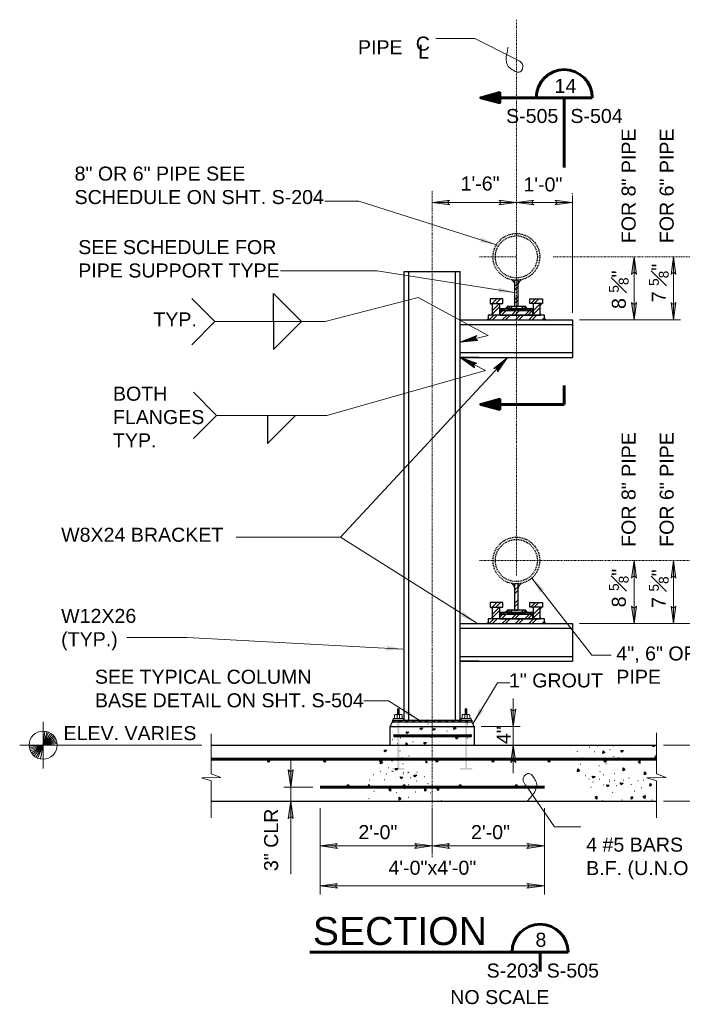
# Model space of a CAD drawing. Extents: x -483 to 1104, y 459 to 738.
# Tile 2 of 12: x -273 to -131, y 459 to 670. Entities that reach past the tile are written whole.
import ezdxf

# ---------------------------------------------------------------- set-up
doc = ezdxf.new("R2010")
doc.units = 0
doc.header["$MEASUREMENT"] = 0
doc.linetypes.add('DGN Style 2', pattern=[0.364053, 0.218432, -0.145621])
doc.linetypes.add('DGN Style 7', pattern=[0.728105, 0.327647, -0.145621, 0.109216, -0.145621])
for name, color, linetype, lineweight in [('Level 15', 7, 'Continuous', 18), ('Level 20', 7, 'Continuous', 18), ('Level 21', 7, 'Continuous', 18), ('Level 40', 7, 'Continuous', 18), ('Level 44', 7, 'Continuous', 18), ('Level 45', 7, 'Continuous', 18), ('Level 46', 7, 'Continuous', 18), ('Level 47', 7, 'Continuous', 18), ('Level 50', 7, 'Continuous', 18), ('Level 53', 7, 'Continuous', 18)]:
    doc.layers.add(name, color=color, linetype=linetype, lineweight=lineweight)
doc.styles.add('NOTES', font='romans.shx')

# ---------------------------------------------------------------- blocks, each defined once
blk = doc.blocks.new('REBAR')
at = {"layer": 'Level 45', "linetype": 'Continuous', "lineweight": 25}
h = blk.add_hatch(color=4, dxfattribs=at)
edge = h.paths.add_edge_path()
edge.add_arc((0, 0), 0.375, 0, 360)
blk = doc.blocks.new('TARGET_1')
at = {"layer": 'Level 46', "color": 1, "linetype": 'Continuous', "lineweight": 18}
for p, q in [((-4.998, 3), (-4.998, 4.998)), ((-4.998, 0), (-4.998, 3)), ((-4.998, 0), (-4.614, 2.973)), ((-4.998, 0), (-4.155, 2.877)), ((-4.998, 0), (-3.825, 2.76)), ((-4.998, 0), (-3.417, 2.547)), ((-4.998, 0), (-3.027, 2.259)), ((-7.998, 0), (-9.996, 0)), ((-7.998, 0), (-4.998, 0)), ((-4.998, 0), (-7.986, -0.237)), ((-4.998, 0), (-7.935, -0.612)), ((-4.998, 0), (-7.842, -0.954)), ((-4.998, 0), (-7.71, -1.278)), ((-4.998, 0), (-7.5, -1.647)), ((-4.998, 0), (-7.245, -1.986)), ((-4.998, 0), (-6.93, -2.289)), ((-4.998, 0), (-6.507, -2.592)), ((-4.998, 0), (-6.102, -2.739)), ((-4.998, 0), (-5.544, -2.946)), ((-4.998, 0), (-2.754, 1.989)), ((-4.998, 0), (-2.544, 1.722)), ((-4.998, 0), (-2.361, 1.425)), ((-4.998, 0), (-2.235, 1.164)), ((-4.998, 0), (-2.133, 0.882)), ((-4.998, 0), (-2.067, 0.63)), ((-4.998, 0), (-2.019, 0.336)), ((-4.998, 0), (-2.001, 0)), ((-4.998, -2.997), (-4.998, 0)), ((0, 0), (-2.001, 0)), ((-4.998, -4.998), (-4.998, -2.997))]:
    blk.add_line(p, q, dxfattribs=at)
blk.add_circle((-4.999, 0.001), 3, dxfattribs=at)
blk = doc.blocks.new('SARROW')
at = {"layer": 'Level 40', "color": 2, "linetype": 'Continuous', "lineweight": 60, "flags": 128}
blk.add_lwpolyline([(0, 0), (-4.056, 1.08), (-4.056, -1.104), (0, 0), (-4.017, 1.005), (-4.026, -1.029), (-0.18, -0.003), (-3.942, 0.906), (-3.975, -0.93), (-0.372, -0.003), (-3.834, 0.786), (-3.876, -0.804), (-0.594, -0.015), (-3.735, 0.681), (-3.753, -0.684), (-0.849, -0.021), (-3.633, 0.555), (-3.687, -0.594), (-1.149, -0.036), (-3.516, 0.423), (-3.573, -0.474), (-1.503, -0.036), (-3.381, 0.273), (-3.471, -0.327), (-1.827, -0.045), (-3.255, 0.138), (-3.36, -0.228), (-2.175, -0.063), (-3.195, 0.018), (-3.264, -0.144), (-2.751, -0.072)], dxfattribs=at)
blk = doc.blocks.new('LARROW_1')
at = {"layer": 'Level 46', "linetype": 'Continuous', "lineweight": 18}
blk.add_hatch(color=1, dxfattribs=at).paths.add_polyline_path([(-3.75, -0.54), (-3.63, -0.45), (-3.47, -0.29), (-3.39, -0.14), (-3.37, 0), (-3.4, 0.16), (-3.48, 0.32), (-3.65, 0.47), (-3.75, 0.54), (0, 0)])
blk = doc.blocks.new('SQUIG_1')
at = {"layer": 'Level 46', "color": 1, "linetype": 'Continuous', "lineweight": 18}
blk.add_open_spline([(0, 0), (0.2, 0.04), (0.4, 0.05), (0.6, 0.05), (0.83, 0.05), (1.04, 0.03), (1.27, -0.01), (1.5, -0.06), (1.7, -0.16), (1.89, -0.3), (2.08, -0.44), (2.19, -0.63), (2.27, -0.82), (2.37, -1.1), (2.44, -1.38), (2.31, -1.74), (2.18, -2.07), (1.93, -2.24), (1.66, -2.3), (1.36, -2.37), (1.04, -2.39), (0.71, -2.36), (0.31, -2.33), (-0.04, -2.28), (-0.42, -2.16), (-0.62, -2.09), (-0.8, -1.99), (-0.96, -1.85), (-1.2, -1.63), (-1.4, -1.39), (-1.56, -1.12), (-1.7, -0.89), (-1.84, -0.66), (-1.92, -0.41), (-2.01, -0.12), (-2.09, 0.16), (-2.17, 0.45), (-2.27, 0.83), (-2.38, 1.2), (-2.46, 1.59)], degree=3, knots=[0, 0, 0, 0, 0.055455, 0.055455, 0.055455, 0.116759, 0.116759, 0.116759, 0.17985, 0.17985, 0.17985, 0.238737, 0.238737, 0.238737, 0.322673, 0.322673, 0.322673, 0.401014, 0.401014, 0.401014, 0.489167, 0.489167, 0.489167, 0.59371, 0.59371, 0.59371, 0.651095, 0.651095, 0.651095, 0.737794, 0.737794, 0.737794, 0.810326, 0.810326, 0.810326, 0.891928, 0.891928, 0.891928, 1, 1, 1, 1], dxfattribs=at)
blk = doc.blocks.new('LARROW_9')
at = {"linetype": 'ByBlock', "lineweight": -2}
blk.add_hatch(color=0, dxfattribs=at).paths.add_polyline_path([(-4.92, -0.71), (-4.77, -0.59), (-4.55, -0.38), (-4.44, -0.19), (-4.42, 0), (-4.46, 0.21), (-4.57, 0.41), (-4.79, 0.61), (-4.93, 0.71), (0, 0)])
at = {"color": 0, "linetype": 'ByBlock', "lineweight": -2, "flags": 128}
blk.add_lwpolyline([(0, 0), (-4.93, 0.71), (-4.79, 0.61), (-4.57, 0.41), (-4.57, 0.41), (-4.46, 0.21), (-4.42, 0), (-4.44, -0.19), (-4.55, -0.38), (-4.77, -0.59), (-4.92, -0.71)], close=True, dxfattribs=at)
blk = doc.blocks.new('LARROW_5')
at = {"layer": 'Level 44', "color": 2, "linetype": 'Continuous', "lineweight": 18, "extrusion": (0, 0, -1), "flags": 128}
blk.add_lwpolyline([(3.75, 0.54), (0, 0), (3.75, -0.54), (3.63, -0.45), (3.47, -0.29), (3.39, -0.14), (3.37, 0), (3.4, 0.16), (3.48, 0.32), (3.65, 0.47), (3.75, 0.54), (0.11, 0.01), (3.63, -0.51), (3.52, -0.43), (3.35, -0.26), (3.29, -0.05), (3.33, 0.17), (3.43, 0.31), (3.55, 0.43), (3.64, 0.5), (0.31, 0.01), (3.47, -0.45), (3.36, -0.38), (3.3, -0.28), (3.24, -0.16), (3.21, 0.01), (3.23, 0.14), (3.29, 0.25), (3.43, 0.34), (3.52, 0.44), (0.54, 0.01), (3.3, -0.38), (3.17, -0.23), (3.14, -0.04), (3.16, 0.17), (3.39, 0.39), (0.8, 0.02), (3.14, -0.31), (3.1, -0.2), (3.03, -0.03), (3.08, 0.16), (3.26, 0.32), (1.04, 0.02), (3.05, -0.24), (2.99, -0.11), (2.96, 0.03), (3.1, 0.25), (1.32, 0.02), (2.93, -0.18), (2.89, -0.08), (2.87, 0.03), (2.99, 0.19), (1.65, 0.02), (2.83, -0.11), (2.8, 0.04), (2.9, 0.13), (1.93, 0.02), (2.75, -0.07), (2.77, 0.08), (2.21, 0.02), (2.72, -0.02), (2.73, 0.02), (2.56, 0.02)], dxfattribs=at)
blk = doc.blocks.new('LARROW_4')
at = {"layer": 'Level 44', "color": 2, "linetype": 'Continuous', "lineweight": 18, "flags": 128}
blk.add_lwpolyline([(-3.75, 0.54), (0, 0), (-3.75, -0.54), (-3.63, -0.45), (-3.47, -0.29), (-3.39, -0.14), (-3.37, 0), (-3.4, 0.16), (-3.48, 0.31), (-3.65, 0.47), (-3.75, 0.54), (-0.11, 0.01), (-3.63, -0.51), (-3.52, -0.43), (-3.35, -0.26), (-3.29, -0.05), (-3.33, 0.16), (-3.43, 0.31), (-3.55, 0.43), (-3.64, 0.5), (-0.31, 0.01), (-3.47, -0.45), (-3.36, -0.38), (-3.3, -0.28), (-3.24, -0.16), (-3.21, 0.01), (-3.22, 0.14), (-3.29, 0.25), (-3.43, 0.34), (-3.52, 0.44), (-0.54, 0.01), (-3.3, -0.38), (-3.17, -0.23), (-3.14, -0.04), (-3.16, 0.16), (-3.39, 0.39), (-0.8, 0.02), (-3.14, -0.31), (-3.11, -0.2), (-3.03, -0.03), (-3.08, 0.16), (-3.26, 0.32), (-1.03, 0.02), (-3.05, -0.24), (-2.99, -0.11), (-2.96, 0.03), (-3.1, 0.25), (-1.32, 0.02), (-2.93, -0.18), (-2.89, -0.08), (-2.87, 0.03), (-2.99, 0.19), (-1.65, 0.02), (-2.83, -0.11), (-2.8, 0.04), (-2.9, 0.13), (-1.93, 0.02), (-2.75, -0.07), (-2.77, 0.08), (-2.21, 0.02), (-2.72, -0.02), (-2.73, 0.02), (-2.56, 0.02)], dxfattribs=at)
blk = doc.blocks.new('LARROW_3')
at = {"layer": 'Level 46', "color": 1, "linetype": 'Continuous', "lineweight": 18, "flags": 128}
blk.add_lwpolyline([(-3.75, 0.54), (0, 0), (-3.75, -0.54), (-3.63, -0.45), (-3.47, -0.29), (-3.39, -0.14), (-3.37, 0), (-3.4, 0.16), (-3.48, 0.32), (-3.65, 0.47), (-3.75, 0.54), (-0.11, 0.01), (-3.63, -0.51), (-3.52, -0.43), (-3.35, -0.26), (-3.29, -0.05), (-3.33, 0.17), (-3.43, 0.31), (-3.55, 0.43), (-3.64, 0.5), (-0.31, 0.01), (-3.47, -0.45), (-3.36, -0.37), (-3.3, -0.28), (-3.24, -0.16), (-3.21, 0.01), (-3.23, 0.14), (-3.29, 0.25), (-3.43, 0.34), (-3.52, 0.44), (-0.54, 0.01), (-3.3, -0.38), (-3.17, -0.23), (-3.14, -0.04), (-3.16, 0.17), (-3.39, 0.39), (-0.8, 0.02), (-3.14, -0.31), (-3.1, -0.2), (-3.03, -0.03), (-3.08, 0.16), (-3.26, 0.32), (-1.03, 0.02), (-3.05, -0.24), (-2.99, -0.11), (-2.96, 0.03), (-3.1, 0.25), (-1.32, 0.02), (-2.93, -0.18), (-2.89, -0.08), (-2.87, 0.03), (-2.99, 0.19), (-1.65, 0.02), (-2.83, -0.11), (-2.8, 0.04), (-2.9, 0.13), (-1.93, 0.02), (-2.75, -0.07), (-2.77, 0.08), (-2.21, 0.02), (-2.72, -0.02), (-2.73, 0.02), (-2.56, 0.02)], dxfattribs=at)
blk = doc.blocks.new('*U54')
at = {"layer": 'Level 20', "linetype": 'Continuous', "lineweight": 25, "extrusion": (0, 0, -1)}
blk.add_hatch(color=5, dxfattribs=at).paths.add_polyline_path([(33.39, -54.41), (33.39, -54.04), (34.51, -54.04), (34.51, -43.8), (34.89, -43.8), (34.89, -54.04), (36.01, -54.04), (36.01, -54.41)], flags=16)
at = {"layer": 'Level 20', "linetype": 'Continuous', "lineweight": 25}
blk.add_hatch(color=5, dxfattribs=at).paths.add_polyline_path([(-21.51, -54.41), (-21.51, -54.04), (-20.39, -54.04), (-20.39, -43.8), (-20.01, -43.8), (-20.01, -54.04), (-18.89, -54.04), (-18.89, -54.41)], flags=16)
at = {"layer": 'Level 15', "color": 7, "linetype": 'Continuous', "lineweight": 25}
for p, q in [((-36.45, -45.17, 0), (-35.95, -44.17, 0)), ((-18.45, -45.17, 0), (-18.95, -44.17, 0)), ((-36.45, -49.17, 0), (-36.45, -45.17, 0)), ((-36.45, -45.17, 0), (-18.45, -45.17, 0)), ((-18.45, -45.17, 0), (-18.45, -49.17, 0)), ((-74.7, -49.17, 0), (-24.45, -49.17, 0)), ((-27.45, -49.17, 0), (20.55, -49.17, 0)), ((-74.7, -61.17, 0), (-24.45, -61.17, 0)), ((-27.45, -61.17, 0), (20.55, -61.17, 0))]:
    blk.add_line(p, q, dxfattribs=at)
at = {"layer": 'Level 20', "color": 3, "linetype": 'Continuous', "lineweight": 25}
for p, q in [((-33.45, -43.8, 0), (-33.45, 52.2, 0)), ((-33.45, 52.2, 0), (-21.45, 52.2, 0)), ((-32.45, -43.8, 0), (-32.45, 52.2, 0)), ((-22.45, -43.8, 0), (-22.45, 52.2, 0)), ((-21.45, -43.8, 0), (-21.45, 52.2, 0)), ((-21.45, 41.83, 0), (2.55, 41.83, 0)), ((-21.45, 40.83, 0), (2.55, 40.83, 0)), ((2.55, 41.83, 0), (2.55, 33.83, 0)), ((-21.45, 34.83, 0), (2.55, 34.83, 0)), ((-21.45, 33.83, 0), (2.55, 33.83, 0)), ((-17.45, 33.83, 0), (-21.45, 33.83, 0)), ((-21.45, -23.17, 0), (2.55, -23.17, 0)), ((2.55, -23.17, 0), (2.55, -31.17, 0)), ((-21.45, -24.17, 0), (2.55, -24.17, 0)), ((-21.45, -30.17, 0), (2.55, -30.17, 0)), ((-21.45, -31.17, 0), (2.55, -31.17, 0)), ((-17.45, -31.17, 0), (-21.45, -31.17, 0)), ((-35.95, -43.8, 0), (-35.95, -44.17, 0)), ((-35.95, -43.8, 0), (-18.95, -43.8, 0)), ((-35.95, -44.17, 0), (-18.95, -44.17, 0)), ((-33.45, -43.8, 0), (-21.45, -43.8, 0)), ((-18.95, -43.8, 0), (-18.95, -44.17, 0))]:
    blk.add_line(p, q, dxfattribs=at)
at = {"layer": 'Level 20', "color": 2, "linetype": 'Continuous', "lineweight": 18}
for p, q in [((-9.83, 48.97, 0), (-9.08, 49.72, 0)), ((-9.83, 48.24, 0), (-9.08, 48.99, 0)), ((-9.83, 46.14, 0), (-9.08, 46.89, 0)), ((-14.6, 45.33, 0), (-13.6, 46.33, 0)), ((-14.58, 43.85, 0), (-13.09, 45.33, 0)), ((-14.58, 43.11, 0), (-13.08, 44.61, 0)), ((-13.83, 45.33, 0), (-12.83, 46.33, 0)), ((-11.26, 44.2, 0), (-10.76, 44.7, 0)), ((-10.74, 44.2, 0), (-10.24, 44.7, 0)), ((-9.83, 45.41, 0), (-9.08, 46.16, 0)), ((-8.44, 44.2, 0), (-7.94, 44.7, 0)), ((-7.91, 44.2, 0), (-7.45, 44.67, 0)), ((-6.32, 45.33, 0), (-5.32, 46.33, 0)), ((-5.83, 43.81, 0), (-4.33, 45.31, 0)), ((-5.83, 42.97, 0), (-4.33, 44.47, 0)), ((-5.63, 45.33, 0), (-4.63, 46.33, 0)), ((-15.27, 41.83, 0), (-14.27, 42.83, 0)), ((-14.58, 41.83, 0), (-13.58, 42.83, 0)), ((-12.95, 43.18, 0), (-12.31, 43.83, 0)), ((-12.89, 43.83, 0), (-12.52, 44.2, 0)), ((-12.63, 42.83, 0), (-11.63, 43.83, 0)), ((-12.45, 41.83, 0), (-11.45, 42.83, 0)), ((-12.4, 43.83, 0), (-12.02, 44.2, 0)), ((-11.75, 41.83, 0), (-10.75, 42.83, 0)), ((-10.48, 42.83, 0), (-9.48, 43.83, 0)), ((-10.06, 43.83, 0), (-9.69, 44.2, 0)), ((-9.8, 42.83, 0), (-8.8, 43.83, 0)), ((-9.62, 41.83, 0), (-8.62, 42.83, 0)), ((-9.57, 43.83, 0), (-9.19, 44.2, 0)), ((-8.92, 41.83, 0), (-7.92, 42.83, 0)), ((-7.65, 42.83, 0), (-6.65, 43.83, 0)), ((-7.24, 43.83, 0), (-6.86, 44.2, 0)), ((-6.97, 42.83, 0), (-5.97, 43.83, 0)), ((-6.79, 41.83, 0), (-5.79, 42.83, 0)), ((-6.74, 43.83, 0), (-6.37, 44.2, 0)), ((-6.09, 41.83, 0), (-5.09, 42.83, 0)), ((-3.96, 41.83, 0), (-3.45, 42.34, 0)), ((-9.83, -16.03, 0), (-9.08, -15.28, 0)), ((-9.83, -16.76, 0), (-9.08, -16.01, 0)), ((-14.6, -19.67, 0), (-13.6, -18.67, 0)), ((-13.83, -19.67, 0), (-12.83, -18.67, 0)), ((-9.83, -18.86, 0), (-9.08, -18.11, 0)), ((-9.83, -19.59, 0), (-9.08, -18.84, 0)), ((-6.32, -19.67, 0), (-5.32, -18.67, 0)), ((-5.63, -19.67, 0), (-4.63, -18.67, 0)), ((-14.58, -21.15, 0), (-13.09, -19.67, 0)), ((-14.58, -21.89, 0), (-13.08, -20.39, 0)), ((-12.89, -21.17, 0), (-12.52, -20.8, 0)), ((-12.4, -21.17, 0), (-12.02, -20.8, 0)), ((-11.26, -20.8, 0), (-10.76, -20.3, 0)), ((-10.74, -20.8, 0), (-10.24, -20.3, 0)), ((-10.06, -21.17, 0), (-9.69, -20.8, 0)), ((-9.57, -21.17, 0), (-9.19, -20.8, 0)), ((-8.44, -20.8, 0), (-7.94, -20.3, 0)), ((-7.91, -20.8, 0), (-7.45, -20.33, 0)), ((-7.24, -21.17, 0), (-6.86, -20.8, 0)), ((-6.74, -21.17, 0), (-6.37, -20.8, 0)), ((-5.83, -21.19, 0), (-4.33, -19.69, 0)), ((-5.83, -22.03, 0), (-4.33, -20.53, 0)), ((-15.27, -23.17, 0), (-14.27, -22.17, 0)), ((-14.58, -23.17, 0), (-13.58, -22.17, 0)), ((-12.95, -21.82, 0), (-12.31, -21.17, 0)), ((-12.63, -22.17, 0), (-11.63, -21.17, 0)), ((-12.45, -23.17, 0), (-11.45, -22.17, 0)), ((-11.75, -23.17, 0), (-10.75, -22.17, 0)), ((-10.48, -22.17, 0), (-9.48, -21.17, 0)), ((-9.8, -22.17, 0), (-8.8, -21.17, 0)), ((-9.62, -23.17, 0), (-8.62, -22.17, 0)), ((-8.92, -23.17, 0), (-7.92, -22.17, 0)), ((-7.65, -22.17, 0), (-6.65, -21.17, 0)), ((-6.97, -22.17, 0), (-5.97, -21.17, 0)), ((-6.79, -23.17, 0), (-5.79, -22.17, 0)), ((-6.09, -23.17, 0), (-5.09, -22.17, 0)), ((-3.96, -23.17, 0), (-3.45, -22.66, 0)), ((-35.95, -44.05, 0), (-35.69, -43.8, 0)), ((-35.69, -44.17, 0), (-35.32, -43.8, 0)), ((-34.65, -44.17, 0), (-34.28, -43.8, 0)), ((-34.28, -44.17, 0), (-33.9, -43.8, 0)), ((-33.24, -44.17, 0), (-32.87, -43.8, 0)), ((-32.87, -44.17, 0), (-32.49, -43.8, 0)), ((-31.83, -44.17, 0), (-31.45, -43.8, 0)), ((-31.45, -44.17, 0), (-31.08, -43.8, 0)), ((-30.41, -44.17, 0), (-30.04, -43.8, 0)), ((-30.04, -44.17, 0), (-29.66, -43.8, 0)), ((-29, -44.17, 0), (-28.62, -43.8, 0)), ((-28.62, -44.17, 0), (-28.25, -43.8, 0)), ((-27.58, -44.17, 0), (-27.21, -43.8, 0)), ((-27.21, -44.17, 0), (-26.83, -43.8, 0)), ((-26.17, -44.17, 0), (-25.79, -43.8, 0)), ((-25.79, -44.17, 0), (-25.42, -43.8, 0)), ((-24.75, -44.17, 0), (-24.38, -43.8, 0)), ((-24.38, -44.17, 0), (-24, -43.8, 0)), ((-23.34, -44.17, 0), (-22.97, -43.8, 0)), ((-22.96, -44.17, 0), (-22.58, -43.8, 0)), ((-21.87, -44.17, 0), (-21.5, -43.8, 0)), ((-21.56, -44.17, 0), (-21.18, -43.8, 0)), ((-20.42, -44.17, 0), (-20.04, -43.8, 0)), ((-20.06, -44.17, 0), (-19.68, -43.8, 0))]:
    blk.add_line(p, q, dxfattribs=at)
at = {"layer": 'Level 20', "color": 5, "linetype": 'Continuous', "lineweight": 18}
for p, q in [((-34.51, -41.44, 0), (-34.89, -41.44, 0)), ((-34.89, -42.65, 0), (-34.89, -41.44, 0)), ((-34.51, -41.83, 0), (-34.89, -41.83, 0)), ((-34.59, -41.63, 0), (-34.81, -41.63, 0)), ((-34.59, -42.04, 0), (-34.81, -42.04, 0)), ((-34.51, -42.65, 0), (-34.51, -41.44, 0)), ((-20.39, -41.44, 0), (-20.01, -41.44, 0)), ((-20.39, -42.65, 0), (-20.39, -41.44, 0)), ((-20.39, -41.83, 0), (-20.01, -41.83, 0)), ((-20.31, -41.63, 0), (-20.09, -41.63, 0)), ((-20.31, -42.04, 0), (-20.09, -42.04, 0)), ((-20.01, -42.65, 0), (-20.01, -41.44, 0)), ((-35.78, -43.8, 0), (-35.78, -43.47, 0)), ((-33.62, -43.47, 0), (-35.78, -43.47, 0)), ((-33.62, -43.8, 0), (-35.78, -43.8, 0)), ((-35.51, -43.47, 0), (-35.51, -42.76, 0)), ((-34.01, -42.65, 0), (-35.39, -42.65, 0)), ((-35.1, -42.65, 0), (-34.96, -42.88, 0)), ((-34.96, -43.47, 0), (-34.96, -42.65, 0)), ((-34.83, -42.65, 0), (-34.96, -42.88, 0)), ((-34.51, -42.24, 0), (-34.89, -42.24, 0)), ((-34.59, -42.45, 0), (-34.81, -42.45, 0)), ((-34.44, -43.47, 0), (-34.44, -42.65, 0)), ((-33.89, -43.47, 0), (-33.89, -42.76, 0)), ((-33.62, -43.8, 0), (-33.62, -43.47, 0)), ((-21.28, -43.8, 0), (-21.28, -43.47, 0)), ((-21.28, -43.47, 0), (-19.12, -43.47, 0)), ((-21.28, -43.8, 0), (-19.12, -43.8, 0)), ((-21.01, -43.47, 0), (-21.01, -42.76, 0)), ((-20.89, -42.65, 0), (-19.51, -42.65, 0)), ((-20.46, -43.47, 0), (-20.46, -42.65, 0)), ((-20.39, -42.24, 0), (-20.01, -42.24, 0)), ((-20.31, -42.45, 0), (-20.09, -42.45, 0)), ((-20.07, -42.65, 0), (-19.94, -42.88, 0)), ((-19.94, -43.47, 0), (-19.94, -42.65, 0)), ((-19.8, -42.65, 0), (-19.94, -42.88, 0)), ((-19.39, -43.47, 0), (-19.39, -42.76, 0)), ((-19.12, -43.8, 0), (-19.12, -43.47, 0))]:
    blk.add_line(p, q, dxfattribs=at)
at = {"layer": 'Level 20', "color": 3, "linetype": 'DGN Style 2', "lineweight": 25}
for centre, radius in [((-9.45, 55.33, 0), 5), ((-9.45, 55.33, 0), 4.5), ((-9.45, -9.67, 0), 5), ((-9.45, -9.67, 0), 4.5)]:
    blk.add_circle(centre, radius, dxfattribs=at)
at = {"layer": 'Level 20', "color": 3, "linetype": 'Continuous', "lineweight": 25, "extrusion": (0, 0, -1)}
for centre, radius, start, end in [((11.68, 48.97, 0), 1.92, 129.8966, 165.1403), ((15.04, 44.85, 0), 0.462, 97.2086, 166.8183), ((12.29, 45.03, 0), 0.945, 207.9078, 242.0374), ((16.04, 42.41, 0), 0.597, 199.2771, 261.0548), ((3.87, 43.3, 0), 0.462, 277.2086, 346.8182), ((11.68, -16.03, 0), 1.92, 129.8966, 165.1403), ((15.04, -20.15, 0), 0.462, 97.2086, 166.8183), ((12.29, -19.97, 0), 0.945, 207.9078, 242.0374), ((16.04, -22.59, 0), 0.597, 199.2771, 261.0548), ((3.87, -21.7, 0), 0.462, 277.2086, 346.8182)]:
    blk.add_arc(centre, radius, start, end, dxfattribs=at)
at = {"layer": 'Level 20', "color": 3, "linetype": 'Continuous', "lineweight": 25}
for centre, radius, start, end in [((-7.22, 48.97, 0), 1.92, 129.8966, 165.1403), ((-6.61, 45.03, 0), 0.945, 207.9078, 242.0374), ((-3.87, 44.85, 0), 0.462, 97.2086, 166.8183), ((-15.04, 43.3, 0), 0.462, 277.2086, 346.8183), ((-2.86, 42.41, 0), 0.597, 199.2771, 261.0548), ((-7.22, -16.03, 0), 1.92, 129.8966, 165.1403), ((-6.61, -19.97, 0), 0.945, 207.9078, 242.0374), ((-3.87, -20.15, 0), 0.462, 97.2086, 166.8183), ((-15.04, -21.7, 0), 0.462, 277.2086, 346.8183), ((-2.86, -22.59, 0), 0.597, 199.2771, 261.0548)]:
    blk.add_arc(centre, radius, start, end, dxfattribs=at)
at = {"layer": 'Level 20', "color": 5, "linetype": 'Continuous', "lineweight": 18, "extrusion": (0, 0, -1)}
for centre, start, end in [((35.39, -42.76, 0), 0, 90), ((34.01, -42.76, 0), 90, 180)]:
    blk.add_arc(centre, 0.117, start, end, dxfattribs=at)
at = {"layer": 'Level 20', "color": 5, "linetype": 'Continuous', "lineweight": 18}
for centre, start, end in [((-20.89, -42.76, 0), 90, 180), ((-19.51, -42.76, 0), 0, 90)]:
    blk.add_arc(centre, 0.117, start, end, dxfattribs=at)
at = {"layer": 'Level 20', "color": 5, "linetype": 'Continuous', "lineweight": 25, "extrusion": (0, 0, -1)}
for points in [[(34.83, -42.65, 0), (35.1, -42.65, 0), (34.96, -42.88, 0)], [(34.57, -42.65, 0), (34.3, -42.65, 0), (34.44, -42.88, 0)], [(20.33, -42.65, 0), (20.6, -42.65, 0), (20.46, -42.88, 0)], [(20.07, -42.65, 0), (19.8, -42.65, 0), (19.94, -42.88, 0)]]:
    blk.add_solid(points, dxfattribs=at)
at = {"layer": 'Level 20', "color": 3, "linetype": 'Continuous', "lineweight": 25}
for points in [[(-9.83, 44.7, 0), (-9.08, 44.7, 0), (-9.08, 50.33, 0), (-9.83, 50.33, 0)], [(-15.08, 45.33, 0), (-12.33, 45.33, 0), (-12.33, 46.33, 0), (-15.08, 46.33, 0)], [(-13.08, 42.83, 0), (-14.58, 42.83, 0), (-14.58, 45.33, 0), (-13.08, 45.33, 0)], [(-11.45, 44.2, 0), (-7.45, 44.2, 0), (-7.45, 44.7, 0), (-11.45, 44.7, 0)], [(-3.83, 45.33, 0), (-6.58, 45.33, 0), (-6.58, 46.33, 0), (-3.83, 46.33, 0)], [(-5.83, 42.83, 0), (-4.33, 42.83, 0), (-4.33, 45.33, 0), (-5.83, 45.33, 0)], [(-15.45, 41.83, 0), (-3.45, 41.83, 0), (-3.45, 42.83, 0), (-15.45, 42.83, 0)], [(-12.95, 43.83, 0), (-5.95, 43.83, 0), (-5.95, 44.2, 0), (-12.95, 44.2, 0)], [(-12.95, 42.83, 0), (-5.95, 42.83, 0), (-5.95, 43.83, 0), (-12.95, 43.83, 0)], [(-9.83, -20.3, 0), (-9.08, -20.3, 0), (-9.08, -14.67, 0), (-9.83, -14.67, 0)], [(-15.08, -19.67, 0), (-12.33, -19.67, 0), (-12.33, -18.67, 0), (-15.08, -18.67, 0)], [(-3.83, -19.67, 0), (-6.58, -19.67, 0), (-6.58, -18.67, 0), (-3.83, -18.67, 0)], [(-13.08, -22.17, 0), (-14.58, -22.17, 0), (-14.58, -19.67, 0), (-13.08, -19.67, 0)], [(-12.95, -21.17, 0), (-5.95, -21.17, 0), (-5.95, -20.8, 0), (-12.95, -20.8, 0)], [(-11.45, -20.8, 0), (-7.45, -20.8, 0), (-7.45, -20.3, 0), (-11.45, -20.3, 0)], [(-5.83, -22.17, 0), (-4.33, -22.17, 0), (-4.33, -19.67, 0), (-5.83, -19.67, 0)], [(-15.45, -23.17, 0), (-3.45, -23.17, 0), (-3.45, -22.17, 0), (-15.45, -22.17, 0)], [(-12.95, -22.17, 0), (-5.95, -22.17, 0), (-5.95, -21.17, 0), (-12.95, -21.17, 0)]]:
    blk.add_3dface(points, dxfattribs=at)
at = {"layer": 'Level 21', "color": 2, "linetype": 'Continuous', "lineweight": 18}
for p, q in [((-74.7, -55.3, 0), (-74.7, -46.77, 0)), ((20.55, -55.3, 0), (20.55, -46.52, 0)), ((-74.7, -64.72, 0), (-74.7, -56.84, 0)), ((20.55, -64.72, 0), (20.55, -56.84, 0))]:
    blk.add_line(p, q, dxfattribs=at)
at = {"layer": 'Level 21', "color": 2, "linetype": 'Continuous', "lineweight": 18, "elevation": 0, "flags": 128}
for points in [[(-74.7, -55.3), (-72.64, -56.07), (-76.76, -56.19), (-74.7, -56.84)], [(20.55, -55.3), (22.61, -56.07), (18.49, -56.19), (20.55, -56.84)]]:
    blk.add_lwpolyline(points, dxfattribs=at)
at = {"layer": 'Level 40', "color": 2, "linetype": 'Continuous', "lineweight": 60}
for p, q in [((-17.05, 89.4, 0), (6.8, 89.4, 0)), ((0.79, 89.4, 0), (0.79, 74.47, 0)), ((0.79, 27.79, 0), (0.79, 23.77, 0)), ((-17.05, 23.77, 0), (0.79, 23.77, 0))]:
    blk.add_line(p, q, dxfattribs=at)
blk.add_arc((0.8, 89.41, 0), 6, 0, 180, dxfattribs=at)
at = {"layer": 'Level 44', "color": 2, "linetype": 'Continuous', "lineweight": 25}
for p, q in [((-61.39, 47.48, 0), (-55.39, 41.48, 0)), ((-61.39, 41.48, 0), (-61.39, 47.48, 0)), ((-61.39, 41.48, 0), (-61.39, 35.48, 0)), ((-61.39, 35.48, 0), (-55.39, 41.48, 0))]:
    blk.add_line(p, q, dxfattribs=at)
at = {"layer": 'Level 44', "color": 2, "linetype": 'Continuous', "lineweight": 18}
blk.add_line((-50.34, 41.48, 0), (-73.93, 41.48, 0), dxfattribs=at)
at = {"layer": 'Level 44', "color": 2, "linetype": 'Continuous', "lineweight": 18, "elevation": 0, "flags": 128}
for points in [[(-78.87, 46.42), (-73.93, 41.48), (-78.87, 36.54)], [(-21.45, 37.11), (-15.45, 38.52), (-30.47, 46.66), (-50.34, 41.48)], [(-21.45, 33.83), (-16.07, 31), (-49.97, 21.41), (-73.56, 21.41)], [(-78.5, 26.35), (-73.56, 21.41), (-78.5, 16.47)]]:
    blk.add_lwpolyline(points, dxfattribs=at)
at = {"layer": 'Level 44', "color": 2, "linetype": 'Continuous', "lineweight": 25, "elevation": 0, "flags": 128}
blk.add_lwpolyline([(-62.69, 21.41), (-62.69, 15.41), (-56.69, 21.41)], dxfattribs=at)
at = {"layer": 'Level 45', "color": 4, "linetype": 'Continuous', "lineweight": 60}
for p, q in [((-35.45, -47.17, 0), (-19.26, -47.17, 0)), ((-74.7, -52.17, 0), (20.55, -52.17, 0)), ((-3.45, -58.17, 0), (-51.45, -58.17, 0))]:
    blk.add_line(p, q, dxfattribs=at)
at = {"layer": 'Level 46', "color": 1, "linetype": 'Continuous', "lineweight": 18}
blk.add_line((-76.7, -49.17, 0), (-114.41, -49.17, 0), dxfattribs=at)
at = {"layer": 'Level 46', "color": 1, "linetype": 'Continuous', "lineweight": 18, "elevation": 0, "flags": 128}
for points in [[(-26.67, 102.11), (-18.31, 102.11), (-9.71, 97.69)], [(-50.42, 67.23), (-43.16, 67.23), (-13.73, 57.92)], [(-59.88, 52.34), (-39.21, 52.34), (-9.83, 47.69)], [(-69.37, -4.69), (-47.09, -4.69), (-11.31, 33.83)], [(-69.37, -4.69), (-47.09, -4.69), (-17.99, -23.03)], [(10.81, -29.93), (6.72, -29.93), (-6.13, -13.41)], [(-92.77, -26.14), (-79.87, -26.14), (-33.76, -28.62)], [(-10.82, -35.87), (-13.47, -35.87), (-18.73, -44.62)], [(-42.06, -39.7), (-36.82, -39.7), (-30.27, -43.8)], [(4.36, -66.63), (-1.31, -66.63), (-7.16, -58.17)]]:
    blk.add_lwpolyline(points, dxfattribs=at)
at = {"layer": 'Level 47', "color": 30, "linetype": 'Continuous', "lineweight": 60}
for p, q in [((-53.65, -93.52, 0), (1.62, -93.52, 0)), ((-4.38, -93.52, 0), (-4.38, -97.65, 0))]:
    blk.add_line(p, q, dxfattribs=at)
blk.add_arc((-4.37, -93.52, 0), 6, 0, 180, dxfattribs=at)
at = {"layer": 'Level 50', "color": 1, "linetype": 'DGN Style 7', "lineweight": 18}
for p, q in [((-9.45, -12.86, 0), (-9.45, 106.1, 0)), ((-27.45, -73.17, 0), (-27.45, 69.57, 0)), ((-9.45, 55.33, 0), (-17.39, 55.33, 0)), ((70.09, 55.33, 0), (-1.73, 55.33, 0)), ((-9.45, -9.67, 0), (-17.39, -9.67, 0)), ((-9.45, -9.67, 0), (67.65, -9.67, 0))]:
    blk.add_line(p, q, dxfattribs=at)
at = {"layer": 'Level 50', "color": 1, "linetype": 'Continuous', "lineweight": 18}
for p, q in [((2.55, 43.33, 0), (2.55, 68.48, 0)), ((-27.45, 66.98, 0), (-9.45, 66.98, 0)), ((-9.45, 66.98, 0), (2.55, 66.98, 0)), ((15.72, 41.83, 0), (15.72, 55.33, 0)), ((24.17, 41.83, 0), (24.17, 55.33, 0)), ((4.05, 41.83, 0), (17.21, 41.83, 0)), ((4.05, 41.83, 0), (25.67, 41.83, 0)), ((4.42, 41.83, 0), (20.21, 41.83, 0)), ((15.72, -23.17, 0), (15.72, -9.67, 0)), ((24.17, -23.17, 0), (24.17, -9.67, 0)), ((4.05, -23.17, 0), (34.08, -23.17, 0)), ((4.05, -23.17, 0), (17.21, -23.17, 0)), ((4.05, -23.17, 0), (25.67, -23.17, 0)), ((-10.1, -39.18, 0), (-10.1, -45.17, 0)), ((-16.95, -45.17, 0), (-8.6, -45.17, 0)), ((-10.1, -49.17, 0), (-10.1, -45.17, 0)), ((-16.95, -49.17, 0), (-8.6, -49.17, 0)), ((-16.58, -49.17, 0), (-6.38, -49.17, 0)), ((-10.1, -55.16, 0), (-10.1, -49.17, 0)), ((22.05, -49.17, 0), (48.55, -49.17, 0)), ((22.05, -49.17, 0), (65.22, -49.17, 0)), ((22.42, -49.17, 0), (65.6, -49.17, 0)), ((-57.71, -52.46, 0), (-57.71, -76.82, 0)), ((-52.95, -58.17, 0), (-59.21, -58.17, 0)), ((-52.95, -61.17, 0), (-59.21, -61.17, 0)), ((-51.45, -62.67, 0), (-51.45, -72.26, 0)), ((-51.45, -62.67, 0), (-51.45, -80.78, 0)), ((-27.45, -62.67, 0), (-27.45, -72.26, 0)), ((-3.45, -62.67, 0), (-3.45, -72.26, 0)), ((-3.45, -62.67, 0), (-3.45, -80.78, 0)), ((22.05, -61.17, 0), (48.55, -61.17, 0)), ((-51.45, -63.69, 0), (-51.45, -81.16, 0)), ((-3.45, -63.9, 0), (-3.45, -81.16, 0)), ((-51.45, -70.76, 0), (-27.45, -70.76, 0)), ((-27.45, -70.76, 0), (-3.45, -70.76, 0)), ((-51.45, -79.29, 0), (-3.45, -79.29, 0))]:
    blk.add_line(p, q, dxfattribs=at)
blk.add_point((2.55, 68.86, 0), dxfattribs=at)
at = {"layer": 'Level 53', "color": 2, "linetype": 'Continuous', "lineweight": 25}
for p, q in [((-29.64, -44.2, 0), (-29.62, -44.22, 0)), ((-35.84, -46.3, 0), (-35.89, -46.31, 0)), ((-32.9, -44.63, 0), (-32.88, -44.65, 0)), ((-32.74, -44.46, 0), (-32.72, -44.48, 0)), ((-28.42, -44.65, 0), (-28.4, -44.68, 0)), ((-27.89, -44.37, 0), (-27.87, -44.39, 0)), ((-24.28, -46.17, 0), (-24.33, -46.18, 0)), ((-19.95, -44.55, 0), (-19.92, -44.57, 0)), ((-35.96, -48, 0), (-36, -48.01, 0)), ((-34.17, -47.66, 0), (-34.22, -47.67, 0)), ((-31.55, -48.47, 0), (-31.6, -48.48, 0)), ((-30.85, -47.66, 0), (-30.9, -47.67, 0)), ((-29.42, -46.97, 0), (-29.46, -46.98, 0)), ((-27.7, -47.54, 0), (-27.75, -47.56, 0)), ((-25.88, -48.46, 0), (-25.92, -48.47, 0)), ((-19.82, -47.66, 0), (-19.87, -47.67, 0)), ((-34.81, -48.91, 0), (-34.86, -48.93, 0)), ((-34.33, -50.49, 0), (-34.37, -50.5, 0)), ((-18.44, -48.87, 0), (-18.48, -48.88, 0)), ((2.19, -49.35, 0), (2.15, -49.36, 0)), ((3.58, -50.56, 0), (3.54, -50.58, 0)), ((6.19, -49.69, 0), (6.14, -49.71, 0)), ((7.97, -49.35, 0), (7.92, -49.37, 0)), ((10.6, -50.16, 0), (10.55, -50.17, 0)), ((11.3, -49.35, 0), (11.25, -49.37, 0)), ((14.44, -49.24, 0), (14.39, -49.25, 0)), ((16.27, -50.15, 0), (16.22, -50.16, 0)), ((-37.91, -51.6, 0), (-37.96, -51.61, 0)), ((-36.07, -52.57, 0), (-36.12, -52.59, 0)), ((-33.9, -51.89, 0), (-33.95, -51.9, 0)), ((-32.41, -51.5, 0), (-32.46, -51.51, 0)), ((-31.5, -52.2, 0), (-31.55, -52.22, 0)), ((7.33, -50.61, 0), (7.29, -50.62, 0)), ((7.82, -52.18, 0), (7.77, -52.19, 0)), ((11.35, -51.57, 0), (11.3, -51.59, 0)), ((12.39, -51.87, 0), (12.34, -51.88, 0)), ((14.43, -52.43, 0), (14.38, -52.45, 0)), ((18.16, -52.38, 0), (18.11, -52.4, 0)), ((20.38, -51.41, 0), (20.33, -51.42, 0)), ((-38.51, -54.78, 0), (-38.56, -54.79, 0)), ((-36.75, -54.02, 0), (-36.8, -54.04, 0)), ((-36.04, -54.78, 0), (-36.09, -54.79, 0)), ((-33.67, -53.16, 0), (-33.72, -53.18, 0)), ((-32.99, -53.83, 0), (-33.03, -53.84, 0)), ((-30.56, -53.6, 0), (-30.61, -53.62, 0)), ((-27.48, -54.52, 0), (-27.52, -54.53, 0)), ((4.24, -53.29, 0), (4.19, -53.31, 0)), ((6.08, -54.27, 0), (6.03, -54.28, 0)), ((8.25, -53.58, 0), (8.2, -53.59, 0)), ((9.74, -53.19, 0), (9.69, -53.2, 0)), ((10.65, -53.9, 0), (10.6, -53.91, 0)), ((16.84, -54.61, 0), (16.79, -54.62, 0)), ((19.62, -54.05, 0), (19.58, -54.06, 0)), ((-40.81, -56.62, 0), (-40.86, -56.64, 0)), ((-40.01, -55.5, 0), (-40.06, -55.52, 0)), ((-37.61, -56.57, 0), (-37.66, -56.59, 0)), ((-37.18, -55.4, 0), (-37.23, -55.41, 0)), ((-35.82, -54.83, 0), (-35.87, -54.84, 0)), ((-34.99, -56.05, 0), (-35.03, -56.06, 0)), ((-33.6, -54.98, 0), (-33.65, -55, 0)), ((-33.6, -55.35, 0), (-33.65, -55.36, 0)), ((-32.6, -55.05, 0), (-32.64, -55.06, 0)), ((-32.44, -54.98, 0), (-32.49, -55, 0)), ((-32.1, -56.17, 0), (-32.15, -56.18, 0)), ((-30.73, -56.85, 0), (-30.78, -56.86, 0)), ((-30.68, -55.03, 0), (-30.73, -55.05, 0)), ((-29.02, -55.94, 0), (-29.07, -55.95, 0)), ((5.4, -55.72, 0), (5.35, -55.73, 0)), ((6.11, -56.47, 0), (6.06, -56.49, 0)), ((8.33, -56.52, 0), (8.28, -56.54, 0)), ((8.48, -54.86, 0), (8.43, -54.87, 0)), ((9.16, -55.52, 0), (9.11, -55.54, 0)), ((10.55, -56.68, 0), (10.5, -56.69, 0)), ((11.55, -56.74, 0), (11.5, -56.75, 0)), ((11.59, -55.29, 0), (11.54, -55.31, 0)), ((11.7, -56.68, 0), (11.66, -56.69, 0)), ((13.47, -56.73, 0), (13.42, -56.74, 0)), ((14.67, -56.21, 0), (14.62, -56.22, 0)), ((16.6, -56.79, 0), (16.55, -56.8, 0)), ((17.71, -56.73, 0), (17.66, -56.74, 0)), ((20.04, -56.21, 0), (19.99, -56.22, 0)), ((-33.3, -58.48, 0), (-33.35, -58.5, 0)), ((-32.44, -57.67, 0), (-32.49, -57.69, 0)), ((-28.33, -57.42, 0), (-28.38, -57.44, 0)), ((5.73, -59, 0), (5.69, -59.02, 0)), ((6.54, -58.27, 0), (6.49, -58.28, 0)), ((6.96, -57.09, 0), (6.92, -57.11, 0)), ((9.16, -57.74, 0), (9.11, -57.76, 0)), ((10.55, -57.04, 0), (10.5, -57.06, 0)), ((12.04, -57.86, 0), (12, -57.87, 0)), ((13.41, -58.54, 0), (13.37, -58.56, 0)), ((15.13, -57.63, 0), (15.08, -57.64, 0)), ((17.3, -58.32, 0), (17.25, -58.33, 0)), ((20.49, -58.66, 0), (20.45, -58.67, 0)), ((-40.93, -60.62, 0), (-40.97, -60.64, 0)), ((-39.88, -59.1, 0), (-39.93, -59.11, 0)), ((-38.41, -60.51, 0), (-38.46, -60.52, 0)), ((-35.1, -59.37, 0), (-35.15, -59.38, 0)), ((-32.45, -60.4, 0), (-32.49, -60.41, 0)), ((-30.96, -59.25, 0), (-31.01, -59.27, 0)), ((-30.28, -60.74, 0), (-30.32, -60.75, 0)), ((-27.76, -59.48, 0), (-27.81, -59.49, 0)), ((-25.48, -61.08, 0), (-25.53, -61.09, 0)), ((9.05, -61.06, 0), (9, -61.07, 0)), ((10.85, -60.17, 0), (10.8, -60.19, 0)), ((11.2, -59.27, 0), (11.15, -59.28, 0)), ((11.7, -59.37, 0), (11.66, -59.38, 0)), ((13.19, -60.95, 0), (13.14, -60.96, 0)), ((15.81, -59.12, 0), (15.77, -59.13, 0)), ((19.58, -60.95, 0), (19.53, -60.96, 0))]:
    blk.add_line(p, q, dxfattribs=at)
at = {"layer": 'Level 53', "color": 2, "linetype": 'Continuous', "lineweight": 25, "elevation": 0, "flags": 128}
for points in [[(-28.43, -52.8), (-28.75, -52.99), (-28.72, -52.45)], [(20.55, -52.01), (20.21, -52.2), (20.25, -51.59)], [(20.25, -51.59), (20.55, -51.95)], [(-41.13, -57.74), (-40.9, -57.61), (-40.94, -58.22)], [(-40.94, -58.22), (-41.13, -58)]]:
    blk.add_lwpolyline(points, dxfattribs=at)
at = {"layer": 'Level 53', "color": 2, "linetype": 'Continuous', "lineweight": 25}
for points in [[(-32.42, -46.37, 0), (-32.82, -46.71, 0), (-33.04, -46.33, 0)], [(-29.45, -45.56, 0), (-29.85, -45.9, 0), (-30.06, -45.52, 0)], [(-26.73, -45.66, 0), (-27.13, -46, 0), (-27.34, -45.62, 0)], [(-22.76, -45.2, 0), (-22.42, -45.6, 0), (-22.8, -45.81, 0)], [(-21.88, -47.53, 0), (-22.28, -47.87, 0), (-22.5, -47.49, 0)], [(-37.12, -50.26, 0), (-37.52, -50.6, 0), (-37.73, -50.22, 0)], [(-33.05, -48.69, 0), (-32.71, -49.09, 0), (-33.09, -49.3, 0)], [(-28.64, -48.64, 0), (-29.04, -48.98, 0), (-29.26, -48.6, 0)], [(9.1, -50.38, 0), (9.44, -50.78, 0), (9.06, -50.99, 0)], [(13.5, -50.34, 0), (13.1, -50.68, 0), (12.89, -50.3, 0)], [(20.26, -49.23, 0), (19.86, -49.57, 0), (19.65, -49.19, 0)], [(-38.45, -52.57, 0), (-38.11, -52.97, 0), (-38.49, -53.19, 0)], [(5.03, -51.95, 0), (4.63, -52.29, 0), (4.42, -51.91, 0)], [(16.93, -53.13, 0), (16.59, -52.73, 0), (16.97, -52.52, 0)], [(-34.75, -54.2, 0), (-35.14, -54.54, 0), (-35.36, -54.16, 0)], [(3.7, -54.27, 0), (4.04, -54.67, 0), (3.66, -54.88, 0)], [(13.43, -54.07, 0), (13.77, -54.47, 0), (13.39, -54.68, 0)], [(-33.72, -56.03, 0), (-34.12, -56.37, 0), (-34.33, -55.99, 0)], [(-30.74, -55.63, 0), (-31.14, -55.97, 0), (-31.36, -55.59, 0)], [(7.4, -55.89, 0), (7, -56.23, 0), (6.79, -55.85, 0)], [(17.97, -54.92, 0), (18.32, -55.32, 0), (17.94, -55.54, 0)], [(-36.4, -59.03, 0), (-36.74, -58.63, 0), (-36.36, -58.42, 0)], [(-29, -58.45, 0), (-28.66, -58.85, 0), (-29.04, -59.06, 0)], [(-26.11, -58.88, 0), (-26.45, -58.48, 0), (-26.07, -58.27, 0)], [(10.43, -57.73, 0), (10.03, -58.07, 0), (9.82, -57.69, 0)], [(13.4, -57.32, 0), (13, -57.66, 0), (12.79, -57.28, 0)], [(19.14, -57.36, 0), (19.48, -57.76, 0), (19.1, -57.98, 0)], [(-34.49, -60.32, 0), (-34.15, -60.72, 0), (-34.53, -60.93, 0)], [(7.75, -60.72, 0), (7.41, -60.32, 0), (7.79, -60.11, 0)], [(15.15, -60.14, 0), (15.49, -60.54, 0), (15.11, -60.75, 0)], [(18.04, -60.57, 0), (17.7, -60.17, 0), (18.08, -59.96, 0)]]:
    blk.add_3dface(points, dxfattribs=at)
at = {"layer": 'Level 40', "color": 2, "linetype": 'Continuous', "lineweight": 60, "rotation": 180}
for p in [(-17.05, 89.4, 0), (-17.05, 23.77, 0)]:
    blk.add_blockref('SARROW', p, dxfattribs=at)
at = {"layer": 'Level 44', "color": 2, "linetype": 'Continuous', "lineweight": 18, "extrusion": (0, 0, -1), "rotation": 346.7878218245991}
blk.add_blockref('LARROW_5', (21.45, 37.11, 0), dxfattribs=at)
at = {"layer": 'Level 44', "color": 2, "linetype": 'Continuous', "lineweight": 18, "rotation": 152.2504524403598}
blk.add_blockref('LARROW_4', (-21.45, 33.83, 0), dxfattribs=at)
at = {"layer": 'Level 45', "color": 4, "linetype": 'Continuous', "lineweight": 25, "rotation": 90}
for p in [(-35.45, -47.17, 0), (-19.26, -47.17, 0)]:
    blk.add_blockref('REBAR', p, dxfattribs=at)
at = {"layer": 'Level 45', "color": 4, "linetype": 'Continuous', "lineweight": 25}
for p in [(-62.45, -52.55, 0), (-50.45, -52.55, 0), (-38.45, -52.55, 0), (-26.45, -52.55, 0), (-14.45, -52.55, 0), (-2.45, -52.55, 0), (9.55, -52.55, 0), (-45.45, -57.9, 0), (-33.45, -57.9, 0), (-21.45, -57.9, 0), (-9.45, -57.9, 0)]:
    blk.add_blockref('REBAR', p, dxfattribs=at)
at = {"layer": 'Level 46', "color": 1, "linetype": 'Continuous', "lineweight": 18}
for name, p, rotation in [('SQUIG_1', (-9.71, 97.69, 0), 332.7889337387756), ('LARROW_1', (-13.73, 57.92, 0), 342.4456983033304), ('LARROW_1', (-9.83, 47.69, 0), 351.0049384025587), ('LARROW_3', (-11.31, 33.83, 0), 47.10580334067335), ('LARROW_1', (-6.13, -13.41, 0), 127.8737239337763), ('LARROW_1', (-17.99, -23.03, 0), 327.7915900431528), ('LARROW_1', (-33.76, -28.62, 0), 356.9148692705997), ('LARROW_1', (-30.27, -43.8, 0), 328.0153398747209), ('LARROW_1', (-18.73, -44.62, 0), 238.9761783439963), ('SQUIG_1', (-7.16, -58.17, 0), 124.6513600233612)]:
    blk.add_blockref(name, p, dxfattribs=dict(at, rotation=rotation))
blk.add_blockref('TARGET_1', (-105.68, -49.17, 0), dxfattribs=at)
at = {"layer": 'Level 50', "color": 1, "linetype": 'Continuous', "lineweight": 18, "xscale": 0.7598681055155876, "yscale": 0.7352493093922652, "zscale": 0.03175}
for p, rotation in [((-27.45, 66.98, 0), 180), ((-9.45, 66.98, 0), 180), ((15.72, 55.33, 0), 90), ((24.17, 55.33, 0), 90), ((15.72, 41.83, 0), 270), ((24.17, 41.83, 0), 270), ((15.72, -9.67, 0), 90), ((24.17, -9.67, 0), 90), ((15.72, -23.17, 0), 270), ((24.17, -23.17, 0), 270), ((-10.1, -45.17, 0), 270), ((-10.1, -49.17, 0), 90), ((-57.71, -58.17, 0), 270), ((-57.71, -61.17, 0), 90), ((-51.45, -70.76, 0), 180), ((-27.45, -70.76, 0), 180), ((-51.45, -79.29, 0), 180)]:
    blk.add_blockref('LARROW_9', p, dxfattribs=dict(at, rotation=rotation))
for p in [(-9.45, 66.98, 0), (2.55, 66.98, 0), (-27.45, -70.76, 0), (-3.45, -70.76, 0), (-3.45, -79.29, 0)]:
    blk.add_blockref('LARROW_9', p, dxfattribs=at)
at = {"layer": 'Level 40', "color": 2, "linetype": 'Continuous', "lineweight": 60, "char_height": 3, "attachment_point": 1, "style": 'NOTES'}
for s, insert, line_spacing_factor in [('\\fArial|b0|i0|c0|p39;14', (-1.28, 93.43, 0), 0.728704), ('\\fArial|b0|i0|c0|p39;S-505', (-11.65, 86.99, 0), 0.734563), ('\\fArial|b0|i0|c0|p39;S-504', (2.11, 86.99, 0), 0.734563)]:
    blk.add_mtext(s, dxfattribs=dict(at, insert=insert, line_spacing_factor=line_spacing_factor))
at = {"layer": 'Level 44', "color": 2, "linetype": 'Continuous', "lineweight": 25, "insert": (-87.1, 43.44, 0), "char_height": 3, "attachment_point": 1, "line_spacing_factor": 0.728704, "style": 'NOTES'}
blk.add_mtext('\\fArial|b0|i0|c0|p39;TYP.', dxfattribs=at)
at = {"layer": 'Level 44', "color": 2, "linetype": 'Continuous', "lineweight": 25, "insert": (-95.74, 27.55, 0), "char_height": 3, "attachment_point": 1, "style": 'NOTES'}
blk.add_mtext('\\fArial|b0|i0|c0|p39;BOTH\\PFLANGES\\PTYP.', dxfattribs=at)
at = {"layer": 'Level 46', "color": 1, "linetype": 'Continuous', "lineweight": 25, "char_height": 3, "attachment_point": 1, "style": 'NOTES'}
for s, insert, line_spacing_factor in [('\\fArial|b0|i0|c0|p39;PIPE', (-43.33, 101.71, 0), 0.728704), ('\\fArial|b0|i0|c0|p39;C', (-30.96, 102.48, 0), 0.728704), ('\\fArial|b0|i0|c0|p39;L', (-30.46, 100.78, 0), 0.728704), ('\\fArial|b0|i0|c0|p39;8" OR 6" PIPE SEE\\PSCHEDULE ON SHT. S-204', (-103.94, 74.66, 0), 1.004008), ('\\fArial|b0|i0|c0|p39;W8X24 BRACKET', (-106.82, -2.64, 0), 0.731627), ('\\fArial|b0|i0|c0|p39;SEE TYPICAL COLUMN\\PBASE DETAIL ON SHT. S-504', (-99.6, -33.04, 0), 1.008036), ('\\fArial|b0|i0|c0|p39;1" GROUT', (-11.04, -33.82, 0), 0.731627), ('\\fArial|b0|i0|c0|p39;ELEV. VARIES', (-106.31, -45.11, 0), 0.734563)]:
    blk.add_mtext(s, dxfattribs=dict(at, insert=insert, line_spacing_factor=line_spacing_factor))
for s, insert in [('\\fArial|b0|i0|c0|p39;SEE SCHEDULE FOR \\PPIPE SUPPORT TYPE', (-103.16, 58.92, 0)), ('\\fArial|b0|i0|c0|p39;W12X26\\P(TYP.)', (-106.82, -20.01, 0)), ('\\fArial|b0|i0|c0|p39;4", 6" OR 8"\\PPIPE', (11.94, -28.05, 0)), ('\\fArial|b0|i0|c0|p39;4 #5 BARS E.W.,\\PB.F. (U.N.O.)', (5.48, -68.98, 0))]:
    blk.add_mtext(s, dxfattribs=dict(at, insert=insert))
at = {"layer": 'Level 47', "color": 30, "linetype": 'Continuous', "lineweight": 60, "insert": (-52.98, -85.96, 0), "char_height": 6, "attachment_point": 1, "line_spacing_factor": 1.808005, "style": 'NOTES'}
blk.add_mtext('\\fArial|b0|i0|c0|p39;SECTION', dxfattribs=at)
at = {"layer": 'Level 47', "color": 30, "linetype": 'Continuous', "lineweight": 35, "char_height": 3, "attachment_point": 1, "style": 'NOTES'}
for s, insert, line_spacing_factor in [('\\fArial|b0|i0|c0|p39;8', (-5.36, -89.33, 0), 0.728704), ('\\fArial|b0|i0|c0|p39;S-203', (-15.81, -95.93, 0), 0.731627), ('\\fArial|b0|i0|c0|p39;S-505', (-2.96, -95.93, 0), 0.731627)]:
    blk.add_mtext(s, dxfattribs=dict(at, insert=insert, line_spacing_factor=line_spacing_factor))
at = {"layer": 'Level 47', "color": 30, "linetype": 'Continuous', "lineweight": 50, "insert": (-23.59, -101.6, 0), "char_height": 3, "attachment_point": 1, "line_spacing_factor": 0.728704, "style": 'NOTES'}
blk.add_mtext('\\fArial|b0|i0|c0|p39;NO SCALE', dxfattribs=at)
at = {"layer": 'Level 50', "color": 1, "linetype": 'Continuous', "lineweight": 25, "char_height": 3, "attachment_point": 1, "rotation": 90, "style": 'NOTES'}
for s, insert, line_spacing_factor in [('\\fArial|b0|i0|c0|p39;FOR 8" PIPE', (13.06, 58.27, 0), 0.728704), ('\\fArial|b0|i0|c0|p39;FOR 6" PIPE', (21.2, 58.27, 0), 0.728704), ('\\fArial|b0|i0|c0|p39;FOR 8" PIPE', (13.06, -6.73, 0), 0.728704), ('\\fArial|b0|i0|c0|p39;FOR 6" PIPE', (21.2, -6.73, 0), 0.728704), ('\\fArial|b0|i0|c0|p39;4"', (-13.68, -48.95, 0), 0.731627), ('\\fArial|b0|i0|c0|p39;3" CLR', (-63.41, -76.14, 0), 0.731627)]:
    blk.add_mtext(s, dxfattribs=dict(at, insert=insert, line_spacing_factor=line_spacing_factor))
at = {"layer": 'Level 50', "color": 1, "linetype": 'Continuous', "lineweight": 25, "char_height": 3, "attachment_point": 1, "style": 'NOTES'}
for s, insert, line_spacing_factor in [('\\fArial|b0|i0|c0|p39;1\'-6"', (-21.38, 72.54, 0), 0.728704), ('\\fArial|b0|i0|c0|p39;1\'-0"', (-7.94, 72.34, 0), 0.728704), ('\\fArial|b0|i0|c0|p39;2\'-0"', (-43.24, -66.3, 0), 0.731627), ('\\fArial|b0|i0|c0|p39;2\'-0"', (-19.15, -66.3, 0), 0.731627), ('\\fArial|b0|i0|c0|p39;4\'-0"x4\'-0"', (-36.81, -73.92, 0), 0.731627)]:
    blk.add_mtext(s, dxfattribs=dict(at, insert=insert, line_spacing_factor=line_spacing_factor))
at = {"layer": 'Level 50', "color": 1, "linetype": 'Continuous', "lineweight": 25, "char_height": 3, "attachment_point": 1, "rotation": 90, "style": 'NOTES'}
for s, insert in [('\\A1;\\fArial|b0|i0|c0|p39;7 \\H2.100000;\\S5#8;\\H3.000000;"', (18.92, 45.61, 0)), ('\\A1;\\fArial|b0|i0|c0|p39;8 \\H2.100000;\\S5#8;\\H3.000000;"', (10.36, 44.17, 0)), ('\\A1;\\fArial|b0|i0|c0|p39;8 \\H2.100000;\\S5#8;\\H3.000000;"', (10.36, -19.68, 0)), ('\\A1;\\fArial|b0|i0|c0|p39;7 \\H2.100000;\\S5#8;\\H3.000000;"', (18.92, -19.8, 0))]:
    blk.add_mtext(s, dxfattribs=dict(at, insert=insert))

msp = doc.modelspace()

# ---------------------------------------------------------------- block references
at = {"layer": 'Level 20', "color": 5, "linetype": 'Continuous', "lineweight": 18}
msp.add_blockref('*U54', (-156.96, 564.01, 0), dxfattribs=at)

doc.saveas('drawing.dxf')
